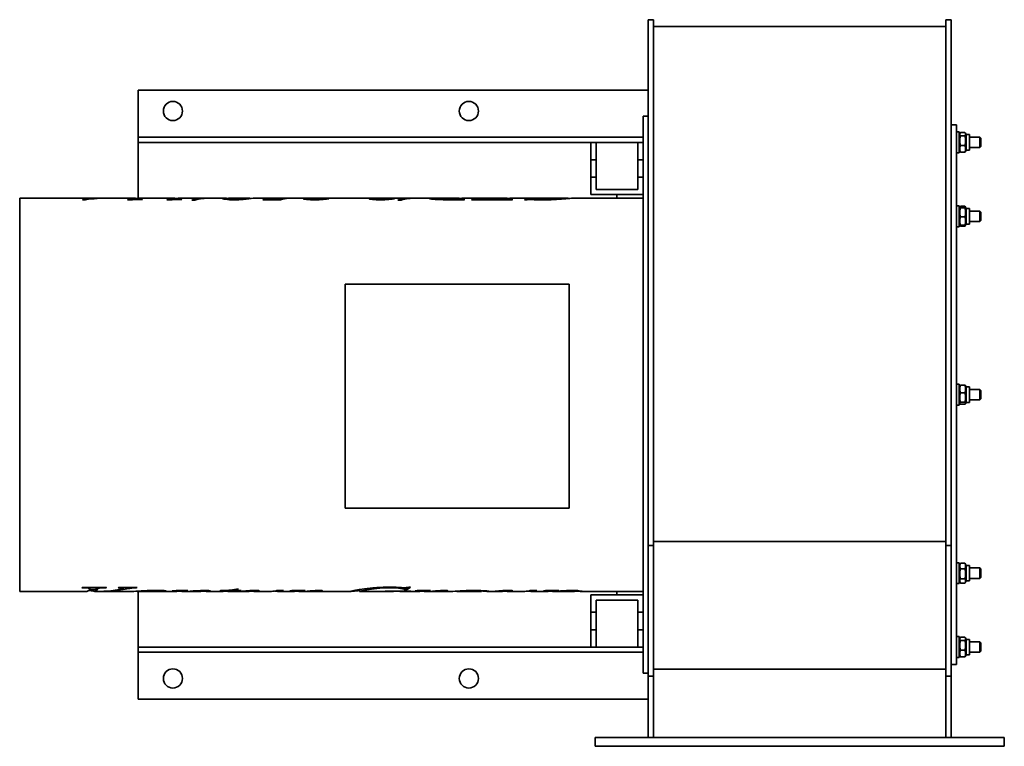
# Model space of a CAD drawing. Header units: millimetres. Extents: x 137 to 703, y 88 to 506.
import ezdxf

# ---------------------------------------------------------------- set-up
doc = ezdxf.new("R2010")
doc.units = ezdxf.units.MM
doc.header["$LTSCALE"] = 2
doc.layers.add('Krawędzie widoczne(ISO)', color=7, linetype='Continuous', lineweight=35, true_color=0x262659)

msp = doc.modelspace()

# ---------------------------------------------------------------- linework, layer by layer
at = {"layer": 'Krawędzie widoczne(ISO)'}
for p, q in [((498.25, 480.16), (498.25, 505.74)), ((501.25, 505.74), (498.25, 505.74)), ((501.25, 505.74), (501.25, 480.16)), ((669.25, 480.16), (669.25, 505.74)), ((672.25, 505.74), (669.25, 505.74)), ((672.25, 505.74), (672.25, 480.16)), ((501.25, 501.74), (669.25, 501.74)), ((498.25, 298.99), (498.25, 480.16)), ((501.25, 480.16), (501.25, 298.99)), ((669.25, 298.99), (669.25, 480.16)), ((672.25, 480.16), (672.25, 298.99)), ((205.25, 465.26), (498.25, 465.26)), ((205.25, 438.26), (205.25, 465.26)), ((495.25, 130.26), (495.25, 450.26)), ((498.25, 450.26), (495.25, 450.26)), ((675.25, 445.26), (672.25, 445.26)), ((675.25, 135.26), (675.25, 445.26)), ((676.85, 441.26), (675.25, 441.26)), ((676.85, 429.26), (676.85, 441.26)), ((495.25, 438.26), (205.25, 438.26)), ((205.25, 435.26), (205.25, 438.26)), ((676.85, 439.71), (677.32, 440.53)), ((677.61, 440.91), (680.09, 440.91)), ((677.61, 439.08), (680.09, 439.08)), ((680.85, 439.71), (680.38, 440.53)), ((680.85, 439.71), (680.85, 430.81)), ((680.85, 439.71), (682.85, 439.71)), ((682.85, 439.71), (682.85, 430.81)), ((682.85, 438.26), (688.64, 438.26)), ((688.64, 432.26), (688.64, 438.26)), ((689.25, 437.64), (688.64, 438.26)), ((689.25, 437.64), (689.25, 432.87)), ((205.25, 435.26), (465.25, 435.26)), ((205.25, 403.1), (205.25, 435.26)), ((465.25, 425.26), (465.25, 435.26)), ((465.25, 435.26), (468.25, 435.26)), ((468.25, 435.26), (468.25, 425.26)), ((468.25, 435.26), (492.25, 435.26)), ((492.25, 425.26), (492.25, 435.26)), ((492.25, 435.26), (495.25, 435.26)), ((676.85, 430.81), (677.32, 429.99)), ((677.61, 433.43), (680.09, 433.43)), ((680.85, 430.81), (680.38, 429.99)), ((680.85, 430.81), (682.85, 430.81)), ((682.85, 432.26), (688.64, 432.26)), ((689.25, 432.87), (688.64, 432.26)), ((465.25, 425.26), (468.25, 425.26)), ((465.25, 415.26), (465.25, 425.26)), ((468.25, 425.26), (468.25, 415.26)), ((492.25, 415.26), (492.25, 425.26)), ((492.25, 425.26), (495.25, 425.26)), ((676.85, 429.26), (675.25, 429.26)), ((677.61, 429.6), (680.09, 429.6)), ((465.25, 405.26), (465.25, 415.26)), ((468.25, 415.26), (465.25, 415.26)), ((468.25, 408.26), (468.25, 415.26)), ((495.25, 415.26), (492.25, 415.26)), ((492.25, 415.26), (492.25, 408.26)), ((492.25, 408.26), (468.25, 408.26)), ((137.25, 403.26), (137.25, 177.26)), ((177.56, 403.26), (137.25, 403.26)), ((175, 402.31), (173.33, 402.31)), ((178.24, 402.71), (178.24, 402.91)), ((179.04, 403.09), (179.04, 403.14)), ((186.43, 403.26), (180.8, 403.26)), ((203.54, 403.26), (188.61, 403.26)), ((200.22, 402.23), (199.17, 402.23)), ((204.04, 402.37), (204.04, 402.73)), ((226.21, 403.26), (206.98, 403.26)), ((207.4, 402.48), (207.4, 402.59)), ((222.89, 402.23), (221.84, 402.23)), ((226.72, 402.37), (226.72, 402.73)), ((244.49, 403.26), (229.65, 403.26)), ((230.07, 402.48), (230.07, 402.59)), ((237.92, 402.11), (236.05, 402.11)), ((254.16, 403.26), (246.38, 403.26)), ((256.94, 402.37), (256.94, 402.88)), ((268.5, 403.26), (258.22, 403.26)), ((280.19, 403.26), (272.62, 403.26)), ((286.99, 402.31), (276.96, 402.31)), ((277.99, 402.73), (287.03, 402.73)), ((277.99, 402.31), (277.99, 402.73)), ((283.19, 403.14), (283.19, 403.16)), ((303.95, 403.26), (284.31, 403.26)), ((287.03, 402.33), (287.03, 402.73)), ((288.68, 402.74), (288.68, 403.02)), ((303.85, 402.32), (303.85, 403.06)), ((341.72, 403.26), (306.3, 403.26)), ((314.04, 402.74), (314.04, 402.91)), ((341.62, 402.32), (341.62, 403.06)), ((362.87, 403.26), (344.07, 403.26)), ((351.81, 402.74), (351.81, 402.91)), ((356.3, 402.11), (354.44, 402.11)), ((379.82, 403.26), (364.77, 403.26)), ((377.11, 402.41), (377.11, 402.95)), ((381.05, 403.24), (381.05, 403.26)), ((392.52, 402.31), (381.74, 402.31)), ((384.95, 402.31), (384.95, 402.53)), ((388.28, 402.31), (388.28, 403.25)), ((388.75, 402.31), (388.75, 403.26)), ((389.19, 402.31), (389.19, 402.62)), ((405.96, 403.26), (392.41, 403.26)), ((420.15, 402.31), (396.76, 402.31)), ((398.97, 403.04), (399.8, 403.04)), ((398.97, 402.31), (398.97, 403.04)), ((399.56, 402.31), (399.56, 402.88)), ((402.43, 402.31), (402.43, 402.53)), ((405.25, 403.13), (404.41, 403.13)), ((406.4, 402.51), (412.45, 402.51)), ((415.88, 403.25), (411.91, 403.25)), ((412.3, 403.26), (416.32, 403.26)), ((412.45, 402.31), (412.45, 402.51)), ((415.88, 402.31), (415.88, 403.25)), ((416.32, 402.31), (416.32, 403.26)), ((417.03, 402.31), (417.03, 402.62)), ((451.79, 403.26), (420.14, 403.26)), ((427.99, 402.22), (427.18, 402.22)), ((429.41, 403.11), (430.22, 403.11)), ((429.41, 402.41), (429.41, 403.11)), ((430.02, 402.41), (430.02, 402.95)), ((452.18, 402.96), (452.18, 403.18)), ((495.25, 403.26), (456.24, 403.26)), ((465.25, 405.26), (495.25, 405.26)), ((480.25, 403.26), (480.25, 405.26)), ((676.85, 398.79), (675.25, 398.79)), ((676.85, 386.79), (676.85, 398.79)), ((676.85, 397.24), (677.17, 397.8)), ((677.17, 397.8), (677.51, 398.38)), ((677.61, 398.55), (680.09, 398.55)), ((677.61, 397.95), (680.09, 397.95)), ((677.61, 397.6), (680.09, 397.6)), ((680.53, 397.8), (680.19, 398.38)), ((680.85, 397.24), (680.53, 397.8)), ((680.85, 397.24), (680.85, 388.34)), ((680.85, 397.24), (682.85, 397.24)), ((682.85, 397.24), (682.85, 388.34)), ((677.61, 392.44), (680.09, 392.44)), ((682.85, 395.79), (688.64, 395.79)), ((688.64, 389.79), (688.64, 395.79)), ((689.25, 395.17), (688.64, 395.79)), ((689.25, 390.4), (688.64, 389.79)), ((689.25, 395.17), (689.25, 390.4)), ((676.85, 386.79), (675.25, 386.79)), ((676.85, 388.34), (677.17, 387.78)), ((677.17, 387.78), (677.51, 387.2)), ((677.61, 387.62), (680.09, 387.62)), ((677.61, 387.02), (680.09, 387.02)), ((680.53, 387.78), (680.19, 387.2)), ((680.85, 388.34), (680.53, 387.78)), ((680.85, 388.34), (682.85, 388.34)), ((682.85, 389.79), (688.64, 389.79)), ((324.25, 353.76), (452.87, 353.76)), ((324.25, 225.05), (324.25, 353.76)), ((452.87, 353.76), (452.87, 225.05)), ((498.25, 203.6), (498.25, 298.99)), ((501.25, 298.99), (501.25, 203.6)), ((669.25, 203.6), (669.25, 298.99)), ((672.25, 298.99), (672.25, 203.6)), ((676.85, 296.26), (675.25, 296.26)), ((676.85, 284.26), (676.85, 296.26)), ((676.85, 294.71), (677.23, 295.36)), ((677.61, 295.73), (680.09, 295.73)), ((680.85, 294.71), (680.47, 295.36)), ((680.85, 294.71), (680.85, 285.81)), ((680.85, 294.71), (682.85, 294.71)), ((682.85, 294.71), (682.85, 285.81)), ((677.61, 291.41), (680.09, 291.41)), ((682.85, 293.26), (688.64, 293.26)), ((688.64, 287.26), (688.64, 293.26)), ((689.25, 292.64), (688.64, 293.26)), ((689.25, 292.64), (689.25, 287.87)), ((676.85, 284.26), (675.25, 284.26)), ((676.85, 285.81), (677.23, 285.15)), ((677.61, 285.93), (680.09, 285.93)), ((677.61, 284.78), (680.09, 284.78)), ((680.85, 285.81), (680.47, 285.15)), ((680.85, 285.81), (682.85, 285.81)), ((682.85, 287.26), (688.64, 287.26)), ((689.25, 287.87), (688.64, 287.26)), ((452.87, 225.05), (324.25, 225.05)), ((501.25, 203.6), (498.25, 203.6)), ((498.25, 128.61), (498.25, 203.6)), ((501.25, 205.84), (669.25, 205.84)), ((501.25, 203.6), (501.25, 128.61)), ((672.25, 203.6), (669.25, 203.6)), ((669.25, 128.61), (669.25, 203.6)), ((672.25, 203.6), (672.25, 128.61)), ((676.85, 193.73), (675.25, 193.73)), ((676.85, 181.73), (676.85, 193.73)), ((676.85, 192.18), (677.51, 193.31)), ((677.61, 193.49), (680.09, 193.49)), ((680.85, 192.18), (680.19, 193.31)), ((677.61, 190.3), (680.09, 190.3)), ((680.85, 192.18), (680.85, 183.28)), ((680.85, 192.18), (682.85, 192.18)), ((682.85, 192.18), (682.85, 183.28)), ((682.85, 190.73), (688.64, 190.73)), ((688.64, 184.73), (688.64, 190.73)), ((689.25, 190.11), (688.64, 190.73)), ((689.25, 190.11), (689.25, 185.34)), ((676.85, 181.73), (675.25, 181.73)), ((676.85, 183.28), (677.51, 182.14)), ((677.61, 184.54), (680.09, 184.54)), ((677.61, 181.96), (680.09, 181.96)), ((680.85, 183.28), (680.19, 182.14)), ((680.85, 183.28), (682.85, 183.28)), ((682.85, 184.73), (688.64, 184.73)), ((689.25, 185.34), (688.64, 184.73)), ((175.76, 177.26), (137.25, 177.26)), ((173.98, 179.35), (173.03, 179.35)), ((173.29, 179.54), (187.13, 179.54)), ((180.24, 178.26), (177.25, 178.26)), ((177.55, 179.54), (177.55, 178.87)), ((179.81, 178.26), (179.81, 177.34)), ((182.94, 177.26), (180.24, 177.26)), ((182.41, 179.54), (182.41, 178.99)), ((201.44, 177.26), (185.01, 177.26)), ((186.84, 179.54), (186.84, 179.35)), ((194.16, 179.54), (204.66, 179.54)), ((196.65, 179.54), (196.65, 179.02)), ((202.4, 179.54), (202.4, 179.26)), ((204.4, 179.54), (204.4, 179.35)), ((204.6, 177.38), (204.6, 177.35)), ((204.74, 177.39), (204.74, 177.28)), ((204.92, 177.4), (204.92, 177.26)), ((205.25, 145.26), (205.25, 177.26)), ((210.69, 177.26), (205.27, 177.26)), ((226.72, 177.26), (215.08, 177.26)), ((217.81, 177.79), (217.81, 177.5)), ((225.1, 177.66), (225.1, 177.58)), ((228.68, 177.72), (228.68, 177.5)), ((230.42, 177.74), (230.42, 177.26)), ((230.81, 177.26), (230.57, 177.26)), ((240.71, 177.26), (232.53, 177.26)), ((242.66, 177.8), (242.66, 177.47)), ((253.51, 177.26), (244.74, 177.26)), ((256.19, 177.6), (252.24, 177.6)), ((255.64, 177.48), (255.64, 177.43)), ((256.19, 177.83), (256.19, 177.6)), ((268.43, 177.26), (257.6, 177.26)), ((260.33, 178.31), (260.33, 177.6)), ((263.99, 177.6), (260.33, 177.6)), ((260.85, 178.41), (260.85, 177.75)), ((260.85, 177.75), (264.42, 177.75)), ((261.79, 178.62), (262.94, 178.62)), ((263.99, 177.75), (263.99, 177.6)), ((265.68, 177.45), (265.68, 177.37)), ((270.74, 177.76), (270.74, 177.51)), ((280.95, 177.26), (272.57, 177.26)), ((281.89, 177.27), (281.89, 177.26)), ((284.92, 177.75), (288.84, 177.75)), ((294.39, 177.26), (285.67, 177.26)), ((292.73, 177.68), (292.73, 177.59)), ((295.93, 177.72), (295.93, 177.58)), ((296.31, 177.73), (296.31, 177.52)), ((296.88, 177.74), (296.88, 177.39)), ((297.62, 177.75), (297.62, 177.27)), ((298.49, 177.26), (298.03, 177.26)), ((327.31, 177.26), (299.77, 177.26)), ((303.4, 177.47), (303.4, 177.36)), ((306.97, 177.72), (306.97, 177.43)), ((310.29, 177.78), (310.29, 177.41)), ((332.45, 178.26), (332.28, 178.26)), ((332.45, 178.26), (332.45, 177.26)), ((351.66, 177.26), (332.47, 177.26)), ((347.8, 177.34), (347.09, 177.34)), ((347.38, 177.38), (361.9, 177.38)), ((351.32, 177.38), (351.32, 177.31)), ((351.98, 177.38), (351.98, 177.28)), ((366.36, 177.26), (356.29, 177.26)), ((359.01, 177.95), (358.07, 177.95)), ((358.3, 179.29), (358.3, 178.3)), ((359.01, 178.94), (358.3, 178.94)), ((359.01, 178.94), (359.01, 177.95)), ((360.67, 179.7), (361.62, 179.7)), ((361.64, 177.38), (361.64, 177.34)), ((364.7, 177.68), (364.7, 177.59)), ((367.91, 177.72), (367.91, 177.58)), ((368.28, 177.73), (368.28, 177.52)), ((368.85, 177.74), (368.85, 177.39)), ((369.59, 177.75), (369.59, 177.27)), ((370.47, 177.26), (370.01, 177.26)), ((384.75, 177.26), (371.74, 177.26)), ((375.37, 177.47), (375.37, 177.36)), ((378.94, 177.72), (378.94, 177.43)), ((382.26, 177.78), (382.26, 177.41)), ((401.96, 177.26), (389.28, 177.26)), ((402.56, 177.73), (402.56, 177.36)), ((413.9, 177.26), (406.48, 177.26)), ((411.14, 177.45), (411.14, 177.37)), ((416.2, 177.76), (416.2, 177.51)), ((426.41, 177.26), (418.03, 177.26)), ((427.35, 177.27), (427.35, 177.26)), ((430.39, 177.75), (434.3, 177.75)), ((439.8, 177.26), (431.13, 177.26)), ((438.08, 177.68), (438.08, 177.6)), ((441.8, 177.73), (441.8, 177.51)), ((455.33, 177.26), (443.79, 177.26)), ((445.17, 177.78), (445.17, 177.37)), ((456.01, 177.79), (456.01, 177.35)), ((495.25, 177.26), (459.51, 177.26)), ((480.25, 175.26), (480.25, 177.26)), ((465.25, 175.26), (465.25, 165.26)), ((495.25, 175.26), (465.25, 175.26)), ((468.25, 165.26), (468.25, 172.26)), ((468.25, 172.26), (492.25, 172.26)), ((492.25, 172.26), (492.25, 165.26)), ((465.25, 165.26), (468.25, 165.26)), ((465.25, 155.26), (465.25, 165.26)), ((468.25, 165.26), (468.25, 155.26)), ((492.25, 165.26), (495.25, 165.26)), ((492.25, 155.26), (492.25, 165.26)), ((468.25, 155.26), (465.25, 155.26)), ((465.25, 145.26), (465.25, 155.26)), ((468.25, 155.26), (468.25, 145.26)), ((495.25, 155.26), (492.25, 155.26)), ((492.25, 145.26), (492.25, 155.26)), ((676.85, 151.26), (675.25, 151.26)), ((676.85, 139.26), (676.85, 151.26)), ((676.85, 149.71), (677.32, 150.53)), ((677.61, 150.91), (680.09, 150.91)), ((677.61, 149.08), (680.09, 149.08)), ((680.85, 149.71), (680.38, 150.53)), ((680.85, 149.71), (680.85, 140.81)), ((680.85, 149.71), (682.85, 149.71)), ((682.85, 149.71), (682.85, 140.81)), ((682.85, 148.26), (688.64, 148.26)), ((688.64, 142.26), (688.64, 148.26)), ((689.25, 147.64), (688.64, 148.26)), ((689.25, 147.64), (689.25, 142.87)), ((205.25, 142.26), (205.25, 145.26)), ((465.25, 145.26), (205.25, 145.26)), ((205.25, 115.26), (205.25, 142.26)), ((205.25, 142.26), (495.25, 142.26)), ((468.25, 145.26), (465.25, 145.26)), ((492.25, 145.26), (468.25, 145.26)), ((495.25, 145.26), (492.25, 145.26)), ((677.61, 143.43), (680.09, 143.43)), ((682.85, 142.26), (688.64, 142.26)), ((689.25, 142.87), (688.64, 142.26)), ((676.85, 139.26), (675.25, 139.26)), ((676.85, 140.81), (677.32, 139.99)), ((677.61, 139.6), (680.09, 139.6)), ((680.85, 140.81), (680.38, 139.99)), ((680.85, 140.81), (682.85, 140.81)), ((498.25, 130.26), (495.25, 130.26)), ((501.25, 132.61), (669.25, 132.61)), ((675.25, 135.26), (672.25, 135.26)), ((498.25, 128.61), (498.25, 124.2)), ((501.25, 128.61), (498.25, 128.61)), ((501.25, 124.2), (501.25, 128.61)), ((669.25, 128.61), (669.25, 124.2)), ((672.25, 128.61), (669.25, 128.61)), ((672.25, 124.2), (672.25, 128.61)), ((498.25, 124.2), (498.25, 93.26)), ((501.25, 93.26), (501.25, 124.2)), ((669.25, 124.2), (669.25, 93.26)), ((672.25, 93.26), (672.25, 124.2)), ((498.25, 115.26), (205.25, 115.26)), ((467.75, 93.26), (473.75, 93.26)), ((467.75, 93.26), (467.75, 88.26)), ((696.75, 93.26), (473.75, 93.26)), ((696.75, 93.26), (702.75, 93.26)), ((702.75, 88.26), (702.75, 93.26)), ((473.75, 88.26), (467.75, 88.26)), ((696.75, 88.26), (473.75, 88.26)), ((702.75, 88.26), (696.75, 88.26))]:
    msp.add_line(p, q, dxfattribs=at)
for centre in [(225.25, 453.26), (395.25, 453.26), (225.25, 127.26), (395.25, 127.26)]:
    msp.add_circle(centre, 5.5, dxfattribs=at)
for points, weights in [([(677.61, 440.91), (676.78, 440), (677.61, 439.08)], [1, 1.15470053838, 1]), ([(677.61, 439.08), (676.78, 436.26), (677.61, 433.43)], [1, 1.15470053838, 1]), ([(680.09, 439.08), (680.92, 440), (680.09, 440.91)], [1, 1.15470053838, 1]), ([(680.09, 433.43), (680.92, 436.26), (680.09, 439.08)], [1, 1.15470053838, 1]), ([(677.61, 433.43), (676.78, 431.51), (677.61, 429.6)], [1, 1.15470053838, 1]), ([(677.61, 429.6), (677.43, 429.8), (677.32, 429.99)], [1, 1.03039482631, 1.04884599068]), ([(680.09, 429.6), (680.92, 431.51), (680.09, 433.43)], [1, 1.15470053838, 1]), ([(680.38, 429.99), (680.27, 429.8), (680.09, 429.6)], [1.04884599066, 1.03039482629, 1]), ([(677.61, 397.95), (676.78, 397.78), (677.61, 397.6)], [1, 1.15470053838, 1]), ([(677.61, 397.6), (676.78, 395.02), (677.61, 392.44)], [1, 1.15470053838, 1]), ([(677.61, 398.55), (677.43, 398.2), (677.32, 397.88)], [1, 1.03039482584, 1.0488459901]), ([(677.51, 398.38), (677.56, 398.46), (677.61, 398.55)], [1.01751062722, 1.00931636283, 1]), ([(680.09, 398.55), (680.14, 398.46), (680.19, 398.38)], [1, 1.00931636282, 1.0175106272]), ([(680.38, 397.88), (680.27, 398.2), (680.09, 398.55)], [1.04884599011, 1.03039482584, 1]), ([(680.09, 397.6), (680.92, 397.78), (680.09, 397.95)], [1, 1.15470053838, 1]), ([(680.09, 392.44), (680.92, 395.02), (680.09, 397.6)], [1, 1.15470053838, 1]), ([(677.61, 392.44), (676.78, 390.03), (677.61, 387.62)], [1, 1.15470053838, 1]), ([(680.09, 387.62), (680.92, 390.03), (680.09, 392.44)], [1, 1.15470053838, 1]), ([(677.61, 387.62), (677.21, 387.71), (677.17, 387.78)], [1, 1.06858728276, 1.07635751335]), ([(677.27, 387.72), (677.38, 387.39), (677.61, 387.02)], [1.0586772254, 1.03934546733, 1]), ([(680.53, 387.78), (680.49, 387.71), (680.09, 387.62)], [1.07635751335, 1.06858728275, 1]), ([(680.09, 387.02), (680.32, 387.39), (680.43, 387.72)], [1, 1.03934546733, 1.05867722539]), ([(677.61, 295.73), (676.78, 293.57), (677.61, 291.41)], [1, 1.15470053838, 1]), ([(677.23, 295.36), (677.33, 295.53), (677.61, 295.73)], [1.06638340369, 1.04822485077, 1]), ([(680.09, 291.41), (680.92, 293.57), (680.09, 295.73)], [1, 1.15470053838, 1]), ([(680.09, 295.73), (680.37, 295.53), (680.47, 295.36)], [1, 1.04822485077, 1.06638340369]), ([(677.61, 291.41), (676.78, 288.67), (677.61, 285.93)], [1, 1.15470053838, 1]), ([(680.09, 285.93), (680.92, 288.67), (680.09, 291.41)], [1, 1.15470053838, 1]), ([(677.61, 285.93), (676.78, 285.36), (677.61, 284.78)], [1, 1.15470053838, 1]), ([(680.09, 284.78), (680.92, 285.36), (680.09, 285.93)], [1, 1.15470053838, 1]), ([(677.61, 193.49), (676.78, 191.9), (677.61, 190.3)], [1, 1.15470053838, 1]), ([(677.32, 192.82), (677.05, 192.73), (677.27, 192.64)], [1.04884599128, 1.10042106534, 1.05867722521]), ([(677.51, 193.31), (677.56, 193.4), (677.61, 193.49)], [1.0175106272, 1.00931636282, 1]), ([(680.09, 193.49), (680.14, 193.4), (680.19, 193.31)], [1, 1.00931636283, 1.01751062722]), ([(680.09, 190.3), (680.92, 191.9), (680.09, 193.49)], [1, 1.15470053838, 1]), ([(677.61, 190.3), (676.78, 187.42), (677.61, 184.54)], [1, 1.15470053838, 1]), ([(680.09, 184.54), (680.92, 187.42), (680.09, 190.3)], [1, 1.15470053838, 1]), ([(677.61, 184.54), (676.78, 183.25), (677.61, 181.96)], [1, 1.15470053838, 1]), ([(680.09, 181.96), (680.92, 183.25), (680.09, 184.54)], [1, 1.15470053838, 1]), ([(677.61, 150.91), (676.78, 150), (677.61, 149.08)], [1, 1.15470053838, 1]), ([(677.61, 149.08), (676.78, 146.26), (677.61, 143.43)], [1, 1.15470053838, 1]), ([(680.09, 149.08), (680.92, 150), (680.09, 150.91)], [1, 1.15470053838, 1]), ([(680.09, 143.43), (680.92, 146.26), (680.09, 149.08)], [1, 1.15470053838, 1]), ([(677.61, 143.43), (676.78, 141.51), (677.61, 139.6)], [1, 1.15470053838, 1]), ([(680.09, 139.6), (680.92, 141.51), (680.09, 143.43)], [1, 1.15470053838, 1]), ([(677.61, 139.6), (677.43, 139.8), (677.32, 139.99)], [1, 1.03039482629, 1.04884599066]), ([(680.38, 139.99), (680.27, 139.8), (680.09, 139.6)], [1.04884599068, 1.03039482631, 1])]:
    msp.add_rational_spline(points, weights, degree=2, dxfattribs=at)
for points in [[(173.33, 402.31), (175.24, 403.16), (177.14, 403.44), (179.04, 403.14)], [(188.61, 403.26), (184.07, 403.26), (179.54, 402.94), (175, 402.31)], [(178.24, 402.91), (181.33, 403.17), (184.42, 403.29), (187.51, 403.25)], [(180.8, 403.26), (179.95, 403.26), (179.09, 403.14), (178.24, 402.91)], [(199.17, 402.23), (201.2, 403.18), (203.23, 403.47), (205.26, 403.1)], [(207.7, 402.49), (205.2, 402.41), (202.71, 402.33), (200.22, 402.23)], [(204.09, 402.81), (204.06, 402.78), (204.04, 402.76), (204.04, 402.73)], [(204.61, 402.96), (204.3, 402.88), (204.13, 402.82), (204.09, 402.81)], [(206.98, 403.26), (206.19, 403.26), (205.4, 403.16), (204.61, 402.96)], [(205.61, 402.56), (205.99, 402.56), (206.58, 402.57), (207.4, 402.59)], [(207.4, 402.59), (207.5, 402.56), (207.6, 402.53), (207.7, 402.49)], [(221.84, 402.23), (223.87, 403.18), (225.9, 403.47), (227.93, 403.1)], [(230.37, 402.49), (227.88, 402.41), (225.38, 402.33), (222.89, 402.23)], [(226.76, 402.81), (226.73, 402.78), (226.72, 402.76), (226.72, 402.73)], [(227.28, 402.96), (226.97, 402.88), (226.8, 402.82), (226.76, 402.81)], [(229.65, 403.26), (228.86, 403.26), (228.07, 403.16), (227.28, 402.96)], [(228.28, 402.56), (228.66, 402.56), (229.26, 402.57), (230.07, 402.59)], [(230.07, 402.59), (230.17, 402.56), (230.27, 402.53), (230.37, 402.49)], [(236.05, 402.11), (239.18, 402.96), (242.31, 403.34), (245.43, 403.24)], [(246.38, 403.25), (243.56, 403.25), (240.74, 402.87), (237.92, 402.11)], [(258.22, 403.26), (257.36, 403.26), (256.94, 403.09), (256.94, 402.88)], [(265.54, 402.49), (263.99, 402.33), (262.25, 402.23), (260.34, 402.23)], [(271.37, 403.18), (269.84, 403.04), (267.89, 402.73), (265.54, 402.49)], [(268.33, 403.25), (269.1, 403.27), (269.61, 403.17), (269.84, 403.01)], [(272.62, 403.26), (272.31, 403.26), (271.89, 403.23), (271.37, 403.18)], [(276.96, 402.31), (277.3, 402.47), (277.65, 402.61), (277.99, 402.73)], [(283.09, 403.14), (281.54, 403.2), (280.58, 403.26), (280.19, 403.26)], [(288.68, 403.02), (286.27, 403.05), (284.41, 403.09), (283.09, 403.14)], [(291.74, 403.19), (290.16, 403.07), (288.57, 402.78), (286.99, 402.31)], [(287.03, 402.73), (287.58, 402.84), (288.13, 402.94), (288.68, 403.02)], [(300.1, 402.94), (300.1, 403.03), (300.33, 403.1), (300.78, 403.15)], [(300.78, 403.15), (301.5, 403.22), (302.81, 403.27), (304.71, 403.25)], [(305.54, 403.25), (304.41, 403.23), (303.85, 403.18), (303.85, 403.06)], [(304.71, 403.25), (304.89, 403.25), (305.09, 403.25), (305.28, 403.25)], [(306.3, 403.26), (306.02, 403.26), (305.77, 403.25), (305.54, 403.25)], [(308.92, 402.64), (311, 402.64), (312.7, 402.75), (314.04, 402.91)], [(314.04, 402.91), (314.31, 402.9), (314.57, 402.89), (314.83, 402.88)], [(337.87, 402.94), (337.87, 403.03), (338.1, 403.1), (338.55, 403.15)], [(338.55, 403.15), (339.27, 403.22), (340.58, 403.27), (342.48, 403.25)], [(343.31, 403.25), (342.18, 403.23), (341.62, 403.18), (341.62, 403.06)], [(342.48, 403.25), (342.66, 403.25), (342.85, 403.25), (343.05, 403.25)], [(344.07, 403.26), (343.79, 403.26), (343.54, 403.25), (343.31, 403.25)], [(346.69, 402.64), (348.77, 402.64), (350.47, 402.75), (351.81, 402.91)], [(351.81, 402.91), (352.08, 402.9), (352.34, 402.89), (352.6, 402.88)], [(354.44, 402.11), (357.56, 402.96), (360.69, 403.34), (363.82, 403.24)], [(364.77, 403.25), (361.94, 403.25), (359.12, 402.87), (356.3, 402.11)], [(381.05, 403.26), (380.62, 403.26), (380.21, 403.26), (379.82, 403.26)], [(382.89, 402.49), (383.43, 402.49), (384.12, 402.5), (384.95, 402.53)], [(384.95, 402.53), (386.06, 402.96), (387.17, 403.2), (388.28, 403.25)], [(388.28, 403.25), (387.32, 403.25), (386.63, 403.25), (386.2, 403.25)], [(386.96, 403.26), (387.45, 403.26), (388.05, 403.26), (388.75, 403.26)], [(388.75, 403.26), (389.34, 403.25), (389.94, 403.19), (390.53, 403.07)], [(389.88, 402.92), (389.42, 402.8), (389.19, 402.69), (389.19, 402.62)], [(392.41, 403.26), (391.57, 403.26), (390.72, 403.14), (389.88, 402.92)], [(392.13, 402.42), (392.38, 402.42), (392.61, 402.42), (392.82, 402.42)], [(392.82, 402.42), (392.72, 402.38), (392.62, 402.35), (392.52, 402.31)], [(396.76, 402.31), (397.5, 402.64), (398.24, 402.88), (398.97, 403.04)], [(399.8, 403.04), (399.64, 402.98), (399.56, 402.92), (399.56, 402.88)], [(402.43, 402.53), (403.03, 402.51), (404.35, 402.51), (406.4, 402.51)], [(404.41, 403.13), (405.21, 403.26), (406.01, 403.29), (406.81, 403.22)], [(412.45, 402.51), (413.59, 402.96), (414.74, 403.21), (415.88, 403.25)], [(416.32, 403.26), (416.94, 403.25), (417.55, 403.18), (418.17, 403.05)], [(417.67, 402.93), (417.25, 402.82), (417.03, 402.71), (417.03, 402.62)], [(420.14, 403.26), (419.31, 403.26), (418.49, 403.15), (417.67, 402.93)], [(420.42, 402.42), (420.33, 402.38), (420.24, 402.35), (420.15, 402.31)], [(427.18, 402.22), (427.92, 402.65), (428.67, 402.94), (429.41, 403.11)], [(431.47, 402.36), (430.77, 402.4), (430.25, 402.42), (429.93, 402.42)], [(430.22, 403.11), (430.09, 403.05), (430.02, 402.99), (430.02, 402.95)], [(437.3, 402.22), (435.16, 402.22), (433.22, 402.27), (431.47, 402.36)], [(437.3, 402.42), (441.94, 402.42), (445.74, 402.74), (448.68, 403.02)], [(445.61, 402.47), (442.97, 402.31), (440.2, 402.22), (437.3, 402.22)], [(448.68, 403.02), (451.01, 403.24), (452.18, 403.34), (452.18, 403.18)], [(173.03, 179.35), (173.12, 179.41), (173.2, 179.48), (173.29, 179.54)], [(175.76, 177.26), (176.29, 177.26), (176.82, 177.64), (177.35, 178.4)], [(179.81, 177.48), (178.83, 177.56), (177.84, 177.67), (176.86, 177.8)], [(177.35, 178.4), (177.48, 178.61), (177.55, 178.78), (177.55, 178.87)], [(181.9, 178.47), (181.2, 177.46), (180.51, 177.07), (179.81, 177.34)], [(181.9, 179.46), (181.34, 178.66), (180.79, 178.26), (180.24, 178.26)], [(181.95, 179.54), (181.93, 179.51), (181.91, 179.49), (181.9, 179.46)], [(182.41, 178.99), (182.24, 178.93), (182.07, 178.73), (181.9, 178.47)], [(182.94, 177.26), (186.46, 177.26), (189.97, 177.56), (193.48, 178.17)], [(195.11, 178.09), (191.4, 177.48), (187.68, 177.2), (183.97, 177.27)], [(187.13, 179.54), (187.03, 179.48), (186.94, 179.41), (186.84, 179.35)], [(193.48, 178.17), (194.97, 178.43), (195.9, 178.65), (196.28, 178.78)], [(193.85, 179.35), (193.95, 179.41), (194.06, 179.48), (194.16, 179.54)], [(196.28, 178.78), (196.53, 178.87), (196.65, 178.95), (196.65, 179.02)], [(197.67, 179.54), (197.36, 179.48), (197.02, 179.41), (196.65, 179.35)], [(204.4, 179.35), (203.56, 179.34), (202.9, 179.31), (202.4, 179.26)], [(204.66, 179.54), (204.57, 179.48), (204.49, 179.41), (204.4, 179.35)], [(204.74, 177.28), (204.65, 177.3), (204.6, 177.33), (204.6, 177.35)], [(204.92, 177.28), (204.86, 177.28), (204.8, 177.28), (204.74, 177.28)], [(210.69, 177.26), (210.9, 177.26), (211.1, 177.26), (211.29, 177.26)], [(213.01, 177.26), (212.92, 177.26), (212.82, 177.26), (212.73, 177.26)], [(219.73, 177.3), (218.2, 177.26), (215.96, 177.25), (213.01, 177.26)], [(221.47, 177.5), (221.47, 177.4), (220.89, 177.34), (219.73, 177.3)], [(224.88, 177.66), (227.84, 177.7), (230.8, 177.75), (233.77, 177.8)], [(225.1, 177.58), (225.03, 177.61), (224.95, 177.63), (224.88, 177.66)], [(226.05, 177.59), (225.73, 177.59), (225.42, 177.58), (225.1, 177.58)], [(227.11, 177.6), (226.92, 177.6), (226.56, 177.6), (226.05, 177.59)], [(226.72, 177.26), (227.09, 177.26), (227.47, 177.28), (227.85, 177.33)], [(227.85, 177.33), (228.4, 177.39), (228.68, 177.47), (228.68, 177.5)], [(230.42, 177.31), (229.74, 177.34), (229.15, 177.39), (228.64, 177.48)], [(233.77, 177.8), (232.65, 177.42), (231.54, 177.24), (230.42, 177.26)], [(241.4, 177.55), (240.89, 177.55), (240.26, 177.53), (239.52, 177.5)], [(240.71, 177.26), (241.14, 177.26), (241.57, 177.28), (242, 177.32)], [(242, 177.32), (242.44, 177.37), (242.66, 177.42), (242.66, 177.47)], [(245.95, 177.32), (244.84, 177.21), (243.73, 177.25), (242.63, 177.44)], [(246.78, 177.52), (246.78, 177.45), (246.5, 177.37), (245.95, 177.32)], [(252.24, 177.6), (252.33, 177.63), (252.41, 177.66), (252.5, 177.69)], [(253.51, 177.26), (254.4, 177.26), (255.29, 177.37), (256.19, 177.6)], [(255.64, 177.43), (255.6, 177.44), (255.57, 177.45), (255.53, 177.45)], [(260.33, 177.6), (258.77, 177.21), (257.21, 177.15), (255.64, 177.43)], [(262.94, 178.62), (262.24, 178.25), (261.54, 177.96), (260.85, 177.75)], [(264.42, 177.75), (264.28, 177.69), (264.14, 177.65), (263.99, 177.6)], [(264.88, 177.4), (266.29, 177.49), (267.78, 177.62), (269.34, 177.7)], [(265.68, 177.37), (265.41, 177.38), (265.15, 177.39), (264.88, 177.4)], [(268.43, 177.26), (268.88, 177.26), (269.32, 177.28), (269.77, 177.33)], [(269.34, 177.7), (270.54, 177.76), (271.65, 177.8), (272.66, 177.8)], [(269.77, 177.33), (270.42, 177.39), (270.74, 177.48), (270.74, 177.51)], [(270.97, 177.35), (270.78, 177.38), (270.61, 177.4), (270.46, 177.42)], [(273.8, 177.31), (272.86, 177.23), (271.91, 177.24), (270.97, 177.35)], [(275, 177.58), (275, 177.51), (274.6, 177.39), (273.8, 177.31)], [(281.89, 177.26), (281.76, 177.26), (281.63, 177.26), (281.49, 177.26)], [(284.12, 177.37), (283.97, 177.39), (283.84, 177.42), (283.72, 177.44)], [(288.84, 177.75), (287.27, 177.26), (285.7, 177.14), (284.12, 177.37)], [(284.32, 177.57), (284.52, 177.62), (284.72, 177.68), (284.92, 177.75)], [(292.39, 177.67), (295.33, 177.71), (298.28, 177.76), (301.22, 177.8)], [(292.73, 177.59), (292.62, 177.62), (292.5, 177.64), (292.39, 177.67)], [(294.62, 177.61), (294.27, 177.61), (293.65, 177.61), (292.73, 177.59)], [(294.39, 177.26), (294.75, 177.26), (295.11, 177.28), (295.48, 177.32)], [(295.93, 177.58), (295.59, 177.6), (295.15, 177.61), (294.62, 177.61)], [(295.48, 177.32), (296.03, 177.38), (296.31, 177.47), (296.31, 177.52)], [(296.31, 177.52), (296.31, 177.55), (296.18, 177.57), (295.93, 177.58)], [(296.88, 177.39), (296.64, 177.42), (296.43, 177.45), (296.26, 177.48)], [(297.62, 177.32), (297.35, 177.33), (297.1, 177.36), (296.88, 177.39)], [(301.22, 177.8), (300.02, 177.39), (298.82, 177.21), (297.62, 177.27)], [(298.49, 177.26), (301.2, 177.25), (303.66, 177.49), (305.88, 177.64)], [(303.4, 177.36), (302.08, 177.3), (300.65, 177.24), (299.12, 177.26)], [(305.43, 177.47), (304.97, 177.46), (304.29, 177.41), (303.4, 177.36)], [(306.26, 177.48), (305.95, 177.48), (305.67, 177.48), (305.43, 177.47)], [(305.88, 177.64), (307.3, 177.74), (308.44, 177.8), (309.32, 177.8)], [(306.74, 177.47), (306.61, 177.48), (306.45, 177.48), (306.26, 177.48)], [(306.97, 177.43), (306.93, 177.45), (306.86, 177.46), (306.74, 177.47)], [(310.29, 177.41), (309.89, 177.37), (309.3, 177.36), (308.52, 177.36)], [(311.17, 177.63), (311.17, 177.54), (310.88, 177.46), (310.29, 177.41)], [(332.54, 178.3), (332.48, 178.28), (332.45, 178.27), (332.45, 178.26)], [(336.54, 178.16), (333.81, 177.66), (332.45, 177.3), (332.45, 177.26)], [(332.45, 177.26), (332.45, 177.26), (332.46, 177.26), (332.47, 177.26)], [(349.81, 179.35), (344.39, 179.35), (339.97, 178.79), (336.54, 178.16)], [(340.11, 179.26), (343.2, 179.54), (346.43, 179.7), (349.81, 179.7)], [(347.09, 177.34), (347.18, 177.35), (347.28, 177.37), (347.38, 177.38)], [(351.32, 177.31), (350.6, 177.33), (349.42, 177.34), (347.8, 177.34)], [(349.81, 179.7), (352.3, 179.7), (354.57, 179.61), (356.61, 179.45)], [(351.98, 177.28), (351.98, 177.29), (351.76, 177.3), (351.32, 177.31)], [(351.66, 177.26), (351.87, 177.26), (351.98, 177.27), (351.98, 177.28)], [(355.78, 177.27), (355.43, 177.29), (355.08, 177.33), (354.72, 177.38)], [(357.18, 177.28), (356.9, 177.27), (356.43, 177.24), (355.78, 177.27)], [(356.61, 179.45), (357.43, 179.38), (358.03, 179.35), (358.41, 179.35)], [(358.07, 177.95), (358.22, 178.09), (358.3, 178.22), (358.3, 178.3)], [(358.3, 179.29), (358.3, 179.31), (358.29, 179.33), (358.28, 179.36)], [(361.62, 179.7), (360.75, 178.94), (359.88, 178.36), (359.01, 177.95)], [(360.08, 179.53), (359.72, 179.3), (359.37, 179.11), (359.01, 178.94)], [(361.9, 177.38), (361.82, 177.37), (361.73, 177.35), (361.64, 177.34)], [(364.36, 177.67), (367.31, 177.71), (370.25, 177.76), (373.2, 177.8)], [(364.7, 177.59), (364.59, 177.62), (364.48, 177.64), (364.36, 177.67)], [(366.59, 177.61), (366.25, 177.61), (365.62, 177.61), (364.7, 177.59)], [(366.36, 177.26), (366.72, 177.26), (367.09, 177.28), (367.45, 177.32)], [(367.91, 177.58), (367.56, 177.6), (367.12, 177.61), (366.59, 177.61)], [(367.45, 177.32), (368, 177.38), (368.28, 177.47), (368.28, 177.52)], [(368.28, 177.52), (368.28, 177.55), (368.15, 177.57), (367.91, 177.58)], [(368.85, 177.39), (368.61, 177.42), (368.41, 177.45), (368.24, 177.48)], [(369.59, 177.32), (369.33, 177.33), (369.08, 177.36), (368.85, 177.39)], [(373.2, 177.8), (372, 177.39), (370.79, 177.21), (369.59, 177.27)], [(370.47, 177.26), (373.17, 177.25), (375.64, 177.49), (377.86, 177.64)], [(375.37, 177.36), (374.05, 177.3), (372.63, 177.24), (371.09, 177.26)], [(377.4, 177.47), (376.94, 177.46), (376.27, 177.41), (375.37, 177.36)], [(378.23, 177.48), (377.92, 177.48), (377.65, 177.48), (377.4, 177.47)], [(377.86, 177.64), (379.27, 177.74), (380.41, 177.8), (381.29, 177.8)], [(378.72, 177.47), (378.58, 177.48), (378.42, 177.48), (378.23, 177.48)], [(378.94, 177.43), (378.91, 177.45), (378.83, 177.46), (378.72, 177.47)], [(382.26, 177.41), (381.86, 177.37), (381.27, 177.36), (380.49, 177.36)], [(383.15, 177.63), (383.15, 177.54), (382.85, 177.46), (382.26, 177.41)], [(401.96, 177.26), (402.36, 177.26), (402.56, 177.29), (402.56, 177.36)], [(410.34, 177.4), (411.75, 177.49), (413.24, 177.62), (414.8, 177.7)], [(411.14, 177.37), (410.87, 177.38), (410.61, 177.39), (410.34, 177.4)], [(413.9, 177.26), (414.34, 177.26), (414.79, 177.28), (415.23, 177.33)], [(414.8, 177.7), (416, 177.76), (417.11, 177.8), (418.12, 177.8)], [(415.23, 177.33), (415.88, 177.39), (416.2, 177.48), (416.2, 177.51)], [(416.43, 177.35), (416.24, 177.38), (416.07, 177.4), (415.92, 177.42)], [(419.26, 177.31), (418.32, 177.23), (417.38, 177.24), (416.43, 177.35)], [(420.46, 177.58), (420.46, 177.51), (420.06, 177.39), (419.26, 177.31)], [(427.35, 177.26), (427.22, 177.26), (427.09, 177.26), (426.96, 177.26)], [(429.59, 177.37), (429.44, 177.39), (429.3, 177.42), (429.18, 177.44)], [(434.3, 177.75), (432.73, 177.26), (431.16, 177.14), (429.59, 177.37)], [(429.79, 177.57), (429.99, 177.62), (430.19, 177.68), (430.39, 177.75)], [(438.08, 177.68), (441.01, 177.72), (443.95, 177.76), (446.89, 177.8)], [(440.17, 177.61), (439.67, 177.61), (438.97, 177.61), (438.08, 177.6)], [(439.8, 177.26), (440.26, 177.26), (440.73, 177.29), (441.19, 177.36)], [(441.19, 177.36), (441.6, 177.42), (441.8, 177.48), (441.8, 177.51)], [(443.17, 177.27), (442.68, 177.3), (442.2, 177.36), (441.71, 177.47)], [(446.89, 177.8), (446.31, 177.61), (445.74, 177.47), (445.17, 177.37)], [(455.33, 177.26), (455.78, 177.26), (456.01, 177.29), (456.01, 177.35)], [(460.24, 177.35), (460.24, 177.2), (458.83, 177.23), (456.01, 177.44)]]:
    msp.add_open_spline(points, degree=3, dxfattribs=at)
for points, knots in [([(204.04, 402.73), (204.04, 402.68), (204.18, 402.64), (204.46, 402.6), (204.74, 402.57), (205.12, 402.56), (205.61, 402.56)], [0, 0, 0, 0, 1, 1, 1, 2, 2, 2, 2]), ([(226.72, 402.73), (226.72, 402.68), (226.85, 402.64), (227.13, 402.6), (227.41, 402.57), (227.79, 402.56), (228.28, 402.56)], [0, 0, 0, 0, 1, 1, 1, 2, 2, 2, 2]), ([(253.63, 403.13), (253.63, 403.27), (254.11, 403.3), (255.06, 403.2), (255.58, 403.15), (256.21, 403.07), (256.96, 402.96)], [0, 0, 0, 0, 1, 1, 1, 1.541616, 1.541616, 1.541616, 1.541616]), ([(260.34, 402.23), (258.45, 402.23), (256.85, 402.35), (255.56, 402.53), (254.27, 402.71), (253.63, 402.97), (253.63, 403.13)], [0, 0, 0, 0, 1, 1, 1, 2, 2, 2, 2]), ([(256.94, 402.88), (256.94, 402.74), (257.27, 402.61), (257.94, 402.52), (258.61, 402.43), (259.4, 402.38), (260.29, 402.38)], [0, 0, 0, 0, 1, 1, 1, 2, 2, 2, 2]), ([(260.29, 402.38), (261.14, 402.38), (262.01, 402.43), (262.89, 402.5), (263.77, 402.58), (264.69, 402.74), (265.63, 402.91), (266.56, 403.08), (267.47, 403.24), (268.33, 403.25)], [0, 0, 0, 0, 1, 1, 1, 2, 2, 2, 3, 3, 3, 3]), ([(283.19, 403.16), (283.19, 403.24), (283.56, 403.26), (284.3, 403.26), (285.04, 403.26), (285.99, 403.24), (287.14, 403.22), (288.3, 403.21), (289.83, 403.2), (291.74, 403.19)], [0, 0, 0, 0, 1, 1, 1, 2, 2, 2, 3, 3, 3, 3]), ([(306.84, 402.23), (304.94, 402.23), (303.35, 402.33), (302.05, 402.48), (300.75, 402.63), (300.1, 402.8), (300.1, 402.94)], [0, 0, 0, 0, 1, 1, 1, 2, 2, 2, 2]), ([(303.85, 403.06), (303.85, 402.97), (304.32, 402.87), (305.26, 402.78), (306.2, 402.69), (307.42, 402.64), (308.92, 402.64)], [0, 0, 0, 0, 1, 1, 1, 2, 2, 2, 2]), ([(314.83, 402.88), (314.08, 402.73), (312.98, 402.56), (311.53, 402.43), (310.09, 402.31), (308.52, 402.23), (306.84, 402.23)], [0, 0, 0, 0, 1, 1, 1, 2, 2, 2, 2]), ([(344.61, 402.23), (342.71, 402.23), (341.12, 402.33), (339.82, 402.48), (338.52, 402.63), (337.87, 402.8), (337.87, 402.94)], [0, 0, 0, 0, 1, 1, 1, 2, 2, 2, 2]), ([(341.62, 403.06), (341.62, 402.97), (342.09, 402.87), (343.03, 402.78), (343.97, 402.69), (345.19, 402.64), (346.69, 402.64)], [0, 0, 0, 0, 1, 1, 1, 2, 2, 2, 2]), ([(352.6, 402.88), (351.85, 402.73), (350.75, 402.56), (349.3, 402.43), (347.86, 402.31), (346.29, 402.23), (344.61, 402.23)], [0, 0, 0, 0, 1, 1, 1, 2, 2, 2, 2]), ([(372.65, 402.96), (372.65, 403.08), (373.3, 403.16), (374.62, 403.2), (375.94, 403.24), (378.08, 403.25), (381.05, 403.26)], [0, 0, 0, 0, 1, 1, 1, 2, 2, 2, 2]), ([(381.74, 402.31), (379.93, 402.31), (378.31, 402.35), (376.89, 402.42), (375.47, 402.49), (374.4, 402.58), (373.7, 402.68), (373, 402.78), (372.65, 402.87), (372.65, 402.96)], [0, 0, 0, 0, 1, 1, 1, 2, 2, 2, 3, 3, 3, 3]), ([(386.2, 403.25), (383.13, 403.25), (380.85, 403.25), (379.35, 403.21), (377.86, 403.17), (377.11, 403.1), (377.11, 402.95)], [0, 0, 0, 0, 1, 1, 1, 2, 2, 2, 2]), ([(377.11, 402.95), (377.11, 402.84), (377.57, 402.72), (378.49, 402.63), (379.42, 402.55), (380.88, 402.49), (382.89, 402.49)], [0, 0, 0, 0, 1, 1, 1, 2, 2, 2, 2]), ([(381.06, 403.24), (381.19, 403.24), (381.33, 403.24), (381.48, 403.24), (382.62, 403.26), (384.44, 403.26), (386.96, 403.26)], [0.865607, 0.865607, 0.865607, 0.865607, 1, 1, 1, 2, 2, 2, 2]), ([(389.19, 402.62), (389.19, 402.56), (389.4, 402.51), (389.8, 402.48), (390.21, 402.44), (390.99, 402.42), (392.13, 402.42)], [0, 0, 0, 0, 1, 1, 1, 2, 2, 2, 2]), ([(399.56, 402.88), (399.56, 402.79), (399.83, 402.72), (400.37, 402.66), (400.91, 402.6), (401.59, 402.56), (402.43, 402.53)], [0, 0, 0, 0, 1, 1, 1, 2, 2, 2, 2]), ([(411.91, 403.25), (410.15, 403.25), (408.83, 403.25), (407.95, 403.24), (407.08, 403.23), (406.18, 403.21), (405.25, 403.13)], [0, 0, 0, 0, 1, 1, 1, 2, 2, 2, 2]), ([(408.56, 403.25), (408.67, 403.25), (408.81, 403.25), (408.96, 403.25), (409.55, 403.26), (410.67, 403.26), (412.3, 403.26)], [0.745714, 0.745714, 0.745714, 0.745714, 1, 1, 1, 2, 2, 2, 2]), ([(417.03, 402.62), (417.03, 402.58), (417.13, 402.54), (417.32, 402.51), (417.5, 402.48), (417.79, 402.45), (418.16, 402.44), (418.54, 402.42), (419.29, 402.42), (420.42, 402.42)], [0, 0, 0, 0, 1, 1, 1, 2, 2, 2, 3, 3, 3, 3]), ([(429.93, 402.42), (429.57, 402.42), (429.26, 402.41), (429, 402.38), (428.73, 402.36), (428.4, 402.31), (427.99, 402.22)], [0, 0, 0, 0, 1, 1, 1, 2, 2, 2, 2]), ([(430.02, 402.95), (430.02, 402.85), (430.67, 402.73), (431.96, 402.61), (433.25, 402.49), (435.03, 402.42), (437.3, 402.42)], [0, 0, 0, 0, 1, 1, 1, 2, 2, 2, 2]), ([(456.24, 403.26), (455.97, 403.26), (455.56, 403.24), (455.01, 403.2), (453.93, 403.12), (452.57, 402.99), (450.93, 402.85), (449.3, 402.72), (447.52, 402.58), (445.61, 402.47)], [0.496689, 0.496689, 0.496689, 0.496689, 1, 1, 1, 2, 2, 2, 3, 3, 3, 3]), ([(177.55, 178.87), (177.55, 179), (177.27, 179.11), (176.69, 179.21), (176.12, 179.3), (175.22, 179.35), (173.98, 179.35)], [0, 0, 0, 0, 1, 1, 1, 2, 2, 2, 2]), ([(186.84, 179.35), (185.34, 179.35), (184.31, 179.32), (183.76, 179.26), (183.2, 179.21), (182.76, 179.12), (182.41, 178.99)], [0, 0, 0, 0, 1, 1, 1, 2, 2, 2, 2]), ([(196.65, 179.02), (196.65, 179.1), (196.46, 179.17), (196.07, 179.23), (195.68, 179.3), (194.94, 179.34), (193.85, 179.35)], [0, 0, 0, 0, 1, 1, 1, 2, 2, 2, 2]), ([(202.4, 179.26), (201.45, 179.18), (200.5, 179.05), (199.57, 178.9), (198.63, 178.74), (197.15, 178.43), (195.11, 178.09)], [0, 0, 0, 0, 1, 1, 1, 2, 2, 2, 2]), ([(201.44, 177.26), (201.79, 177.26), (202.22, 177.27), (202.74, 177.29), (204.33, 177.35), (206.31, 177.49), (208.71, 177.61), (211.1, 177.72), (213.56, 177.8), (216.1, 177.8)], [0.670473, 0.670473, 0.670473, 0.670473, 1, 1, 1, 2, 2, 2, 3, 3, 3, 3]), ([(215.12, 177.68), (213.31, 177.68), (211.4, 177.59), (209.38, 177.47), (207.36, 177.36), (205.87, 177.22), (204.92, 177.26)], [0, 0, 0, 0, 1, 1, 1, 2, 2, 2, 2]), ([(211.29, 177.26), (213.47, 177.26), (215.1, 177.27), (216.18, 177.32), (217.27, 177.36), (217.81, 177.42), (217.81, 177.5)], [0, 0, 0, 0, 1, 1, 1, 2, 2, 2, 2]), ([(217.81, 177.5), (217.81, 177.55), (217.58, 177.59), (217.11, 177.63), (216.64, 177.66), (215.98, 177.68), (215.12, 177.68)], [0, 0, 0, 0, 1, 1, 1, 2, 2, 2, 2]), ([(216.1, 177.8), (217.93, 177.8), (219.28, 177.76), (220.16, 177.7), (221.03, 177.63), (221.47, 177.56), (221.47, 177.5)], [0, 0, 0, 0, 1, 1, 1, 2, 2, 2, 2]), ([(228.68, 177.5), (228.68, 177.52), (228.53, 177.55), (228.22, 177.57), (227.92, 177.59), (227.54, 177.6), (227.11, 177.6)], [0, 0, 0, 0, 1, 1, 1, 2, 2, 2, 2]), ([(230.81, 177.26), (234.05, 177.25), (236.55, 177.49), (238.31, 177.6), (240.15, 177.72), (241.91, 177.8), (243.6, 177.8)], [0.037632, 0.037632, 0.037632, 0.037632, 1, 1, 1, 2, 2, 2, 2]), ([(239.52, 177.5), (238.14, 177.45), (236.71, 177.37), (235.23, 177.32), (234.11, 177.27), (232.94, 177.24), (231.72, 177.26)], [0, 0, 0, 0, 1, 1, 1, 1.753854, 1.753854, 1.753854, 1.753854]), ([(242.66, 177.47), (242.66, 177.49), (242.54, 177.51), (242.29, 177.52), (242.04, 177.54), (241.75, 177.55), (241.4, 177.55)], [0, 0, 0, 0, 1, 1, 1, 2, 2, 2, 2]), ([(243.6, 177.8), (244.52, 177.8), (245.28, 177.77), (245.88, 177.71), (246.48, 177.66), (246.78, 177.59), (246.78, 177.52)], [0, 0, 0, 0, 1, 1, 1, 2, 2, 2, 2]), ([(252.5, 177.69), (254.4, 177.73), (256.02, 177.8), (257.33, 177.91), (258.65, 178.03), (260.13, 178.22), (261.79, 178.62)], [0, 0, 0, 0, 1, 1, 1, 2, 2, 2, 2]), ([(269.91, 177.56), (269.47, 177.56), (269.04, 177.55), (268.61, 177.53), (268.18, 177.51), (267.21, 177.44), (265.68, 177.37)], [0, 0, 0, 0, 1, 1, 1, 2, 2, 2, 2]), ([(270.74, 177.51), (270.74, 177.52), (270.66, 177.53), (270.48, 177.54), (270.31, 177.55), (270.12, 177.56), (269.91, 177.56)], [0, 0, 0, 0, 1, 1, 1, 2, 2, 2, 2]), ([(272.66, 177.8), (273.34, 177.8), (273.91, 177.78), (274.34, 177.73), (274.78, 177.69), (275, 177.64), (275, 177.58)], [0, 0, 0, 0, 1, 1, 1, 2, 2, 2, 2]), ([(280.95, 177.26), (280.99, 177.26), (281.03, 177.26), (281.06, 177.26), (282.09, 177.26), (283.18, 177.29), (284.32, 177.57)], [2.963983, 2.963983, 2.963983, 2.963983, 3, 3, 3, 4, 4, 4, 4]), ([(308.52, 177.36), (308.11, 177.36), (307.78, 177.36), (307.5, 177.37), (307.22, 177.38), (307.05, 177.4), (306.97, 177.43)], [0, 0, 0, 0, 1, 1, 1, 2, 2, 2, 2]), ([(309.32, 177.8), (309.89, 177.8), (310.34, 177.79), (310.67, 177.75), (311.01, 177.72), (311.17, 177.68), (311.17, 177.63)], [0, 0, 0, 0, 1, 1, 1, 2, 2, 2, 2]), ([(327.24, 177.26), (327.24, 177.3), (327.88, 177.45), (329.15, 177.69), (330.41, 177.93), (332, 178.23), (333.91, 178.51), (335.81, 178.79), (337.88, 179.06), (340.11, 179.26)], [0, 0, 0, 0, 1, 1, 1, 2, 2, 2, 3, 3, 3, 3]), ([(332.45, 177.69), (330.91, 177.59), (329.73, 177.47), (328.89, 177.39), (327.79, 177.28), (327.24, 177.24), (327.24, 177.26)], [1.235245, 1.235245, 1.235245, 1.235245, 2, 2, 2, 3, 3, 3, 3]), ([(358.3, 178.3), (358.3, 178.53), (357.55, 178.77), (356.04, 179), (354.53, 179.22), (352.46, 179.35), (349.81, 179.35)], [0, 0, 0, 0, 1, 1, 1, 2, 2, 2, 2]), ([(361.64, 177.34), (360.31, 177.34), (359.34, 177.33), (358.74, 177.32), (358.14, 177.31), (357.62, 177.3), (357.18, 177.28)], [0, 0, 0, 0, 1, 1, 1, 2, 2, 2, 2]), ([(358.41, 179.35), (358.83, 179.35), (359.19, 179.37), (359.5, 179.41), (359.8, 179.45), (360.2, 179.54), (360.67, 179.7)], [0, 0, 0, 0, 1, 1, 1, 2, 2, 2, 2]), ([(380.49, 177.36), (380.09, 177.36), (379.75, 177.36), (379.47, 177.37), (379.2, 177.38), (379.02, 177.4), (378.94, 177.43)], [0, 0, 0, 0, 1, 1, 1, 2, 2, 2, 2]), ([(381.29, 177.8), (381.86, 177.8), (382.31, 177.79), (382.65, 177.75), (382.98, 177.72), (383.15, 177.68), (383.15, 177.63)], [0, 0, 0, 0, 1, 1, 1, 2, 2, 2, 2]), ([(384.75, 177.26), (385.09, 177.26), (385.53, 177.27), (386.08, 177.29), (387.54, 177.36), (389.48, 177.49), (391.91, 177.61), (394.34, 177.72), (396.69, 177.8), (398.96, 177.8)], [0.625205, 0.625205, 0.625205, 0.625205, 1, 1, 1, 2, 2, 2, 3, 3, 3, 3]), ([(398.33, 177.68), (395.8, 177.68), (393.46, 177.48), (391.33, 177.34), (389.33, 177.21), (388.27, 177.23), (388.14, 177.4)], [0, 0, 0, 0, 1, 1, 1, 1.934074, 1.934074, 1.934074, 1.934074]), ([(402.56, 177.36), (402.56, 177.43), (402.17, 177.51), (401.39, 177.58), (400.61, 177.64), (399.59, 177.68), (398.33, 177.68)], [0, 0, 0, 0, 1, 1, 1, 2, 2, 2, 2]), ([(398.96, 177.8), (401.25, 177.8), (403.13, 177.72), (404.59, 177.6), (406.06, 177.49), (406.8, 177.36), (406.8, 177.3)], [0, 0, 0, 0, 1, 1, 1, 2, 2, 2, 2]), ([(406.8, 177.3), (406.8, 177.23), (406.11, 177.25), (404.74, 177.35), (404.12, 177.4), (403.4, 177.46), (402.56, 177.52)], [0, 0, 0, 0, 1, 1, 1, 1.44928, 1.44928, 1.44928, 1.44928]), ([(415.37, 177.56), (414.94, 177.56), (414.5, 177.55), (414.07, 177.53), (413.64, 177.51), (412.67, 177.44), (411.14, 177.37)], [0, 0, 0, 0, 1, 1, 1, 2, 2, 2, 2]), ([(416.2, 177.51), (416.2, 177.52), (416.12, 177.53), (415.95, 177.54), (415.77, 177.55), (415.58, 177.56), (415.37, 177.56)], [0, 0, 0, 0, 1, 1, 1, 2, 2, 2, 2]), ([(418.12, 177.8), (418.81, 177.8), (419.37, 177.78), (419.81, 177.73), (420.24, 177.69), (420.46, 177.64), (420.46, 177.58)], [0, 0, 0, 0, 1, 1, 1, 2, 2, 2, 2]), ([(426.41, 177.26), (426.45, 177.26), (426.49, 177.26), (426.53, 177.26), (427.56, 177.26), (428.64, 177.29), (429.79, 177.57)], [2.963983, 2.963983, 2.963983, 2.963983, 3, 3, 3, 4, 4, 4, 4]), ([(441.8, 177.51), (441.8, 177.54), (441.66, 177.56), (441.4, 177.58), (441.13, 177.6), (440.72, 177.61), (440.17, 177.61)], [0, 0, 0, 0, 1, 1, 1, 2, 2, 2, 2]), ([(452.8, 177.6), (450.92, 177.6), (449.05, 177.51), (447.2, 177.4), (445.35, 177.29), (444.01, 177.23), (443.17, 177.27)], [0, 0, 0, 0, 1, 1, 1, 2, 2, 2, 2]), ([(445.17, 177.37), (447.04, 177.48), (448.71, 177.61), (450.17, 177.68), (451.64, 177.76), (453.15, 177.8), (454.69, 177.8)], [0, 0, 0, 0, 1, 1, 1, 2, 2, 2, 2]), ([(456.01, 177.35), (456.01, 177.41), (455.69, 177.47), (455.05, 177.52), (454.41, 177.57), (453.66, 177.6), (452.8, 177.6)], [0, 0, 0, 0, 1, 1, 1, 2, 2, 2, 2]), ([(454.69, 177.8), (456.22, 177.8), (457.52, 177.74), (458.61, 177.64), (459.7, 177.54), (460.24, 177.43), (460.24, 177.35)], [0, 0, 0, 0, 1, 1, 1, 2, 2, 2, 2])]:
    msp.add_open_spline(points, degree=3, knots=knots, dxfattribs=at)

doc.saveas('drawing.dxf')
